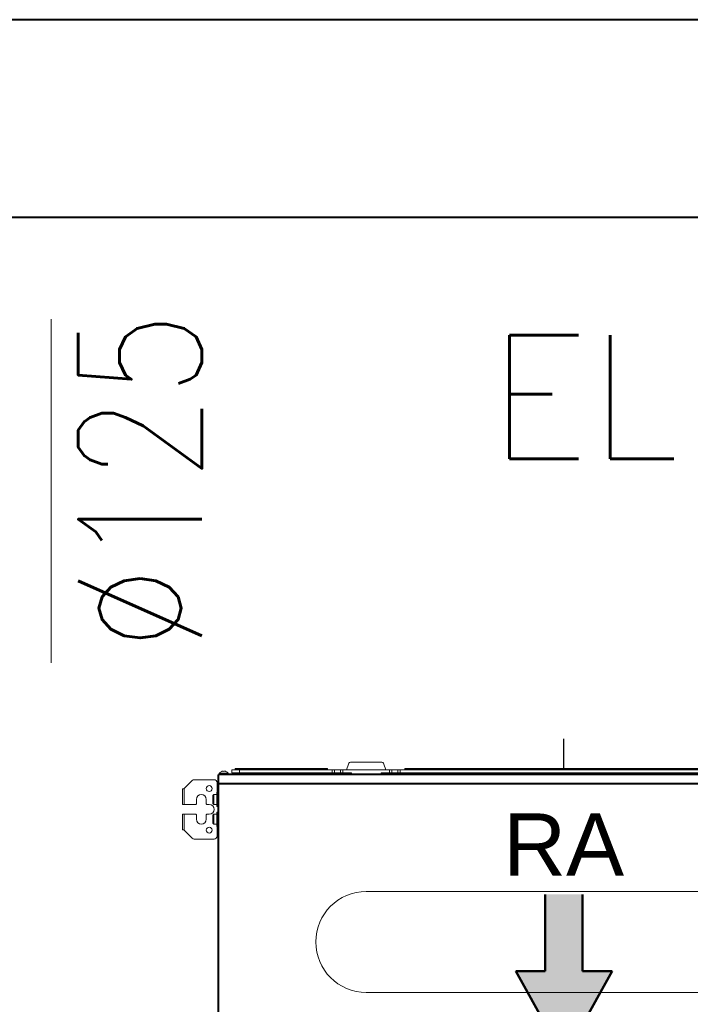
# Model space of a CAD drawing. Header units: millimetres. Extents: x -367720 to -162733, y 309172 to 337444.
# Tile 47 of 256: x -358496 to -357818, y 316132 to 317127. Entities that reach past the tile are written whole.
import ezdxf
from ezdxf.enums import TextEntityAlignment as Align

# ---------------------------------------------------------------- set-up
doc = ezdxf.new("R2010")
doc.units = ezdxf.units.MM
doc.header["$LTSCALE"] = 10
doc.header["$MEASUREMENT"] = 0
doc.layers.get('0').update_dxf_attribs({"color": 255, "lineweight": 13})
for name, color, linetype, lineweight in [('LATS_AIR_FLOW_TYPE', 5, 'Continuous', 50), ('LATS_EQ_IDU', 7, 'Continuous', 0), ('VZ1', 6, 'Continuous', 18), ('vzt-popis', 81, 'Continuous', 20), ('vzt-profese', 241, 'Continuous', 15), ('vzt-přívod', 2, 'Continuous', 40)]:
    doc.layers.add(name, color=color, linetype=linetype, lineweight=lineweight)
doc.layers.add('LATS_CONTROL_LINE', color=2, linetype='Continuous')
doc.styles.add('LG-TEXT', font='arial.ttf')
doc.styles.add('ROMANS', font='ROMANS.shx', dxfattribs={"height": 80})

# ---------------------------------------------------------------- blocks, each defined once
blk = doc.blocks.new('LATS_IDU_LOW_STATIC_L1')
at = {"layer": 'LATS_AIR_FLOW_TYPE', "ltscale": 0.5}
blk.add_hatch(color=1, dxfattribs=at).paths.add_polyline_path([(-18.91, 232.86), (18.91, 232.86), (18.91, 155.09), (48.74, 155.09), (0, 68.05), (-48.74, 155.09), (-18.91, 155.09)])
at = {"color": 0, "linetype": 'Continuous', "lineweight": -2}
for p, q in [((-336, 355.59), (-336, 358.59)), ((-336, 358.59), (-328, 358.59)), ((-332.5, 358.89), (-332.5, 359.79)), ((-327, 359.79), (-332.5, 359.79)), ((-332.5, 358.89), (-327, 358.89)), ((-332.2, 360.09), (-327, 360.09)), ((-328, 358.59), (-328, 355.59)), ((-234.24, 358.59), (-328, 358.59)), ((-327, 360.09), (-239.24, 360.09)), ((-327, 359.79), (-327, 360.09)), ((-239.24, 359.79), (-327, 359.79)), ((-327, 358.89), (-327, 359.79)), ((-327, 358.89), (-239.24, 358.89)), ((-327, 358.59), (-327, 358.89)), ((-239.24, 360.09), (-239.24, 359.79)), ((-239.24, 358.89), (-239.24, 359.79)), ((-234.24, 355.59), (-234.24, 358.59)), ((-234.24, 358.59), (-232.12, 358.59)), ((-232.12, 358.59), (-232.12, 355.59)), ((-232.12, 358.59), (-225.88, 358.59)), ((-225.88, 355.59), (-225.88, 358.59)), ((-225.88, 358.59), (-223.76, 358.59)), ((-223.76, 358.59), (-223.76, 355.59)), ((-176.24, 358.59), (-223.76, 358.59)), ((-217.81, 364.62), (-220, 358.59)), ((-214.99, 366.59), (-185.01, 366.59)), ((-180, 358.59), (-182.19, 364.62)), ((-176.24, 355.59), (-176.24, 358.59)), ((-176.24, 358.59), (-174.12, 358.59)), ((-174.12, 358.59), (-174.12, 355.59)), ((-174.12, 358.59), (-167.88, 358.59)), ((-167.88, 355.59), (-167.88, 358.59)), ((-167.88, 358.59), (-165.76, 358.59)), ((-165.76, 358.59), (-165.76, 355.59)), ((165.76, 358.59), (-165.76, 358.59)), ((-160.76, 360.09), (160.76, 360.09)), ((-160.76, 359.79), (-160.76, 360.09)), ((160.76, 359.79), (-160.76, 359.79)), ((-160.76, 358.89), (-160.76, 359.79)), ((-160.76, 358.89), (160.76, 358.89)), ((-373.76, 348.79), (-353.8, 348.79)), ((-350, 344.22), (-350, 353.79)), ((-350, 353.79), (-349.2, 353.79)), ((-349.2, 352.69), (-349.2, 353.79)), ((-349.2, 352.69), (-349.2, 345.36)), ((-349, 354.79), (349, 354.79)), ((-349, 353.79), (-349, 354.79)), ((349, 353.79), (-349, 353.79)), ((-349, 345.43), (-349, 353.79)), ((-339.55, 355.26), (-348.45, 355.26)), ((-339.8, 354.79), (-348.2, 354.79)), ((-328, 355.59), (-336, 355.59)), ((-234.24, 355.59), (-328, 355.59)), ((-232.12, 355.59), (-234.24, 355.59)), ((-225.88, 355.59), (-232.12, 355.59)), ((-223.76, 355.59), (-225.88, 355.59)), ((-223.76, 355.59), (-215, 355.59)), ((-215, 355.59), (-215, 354.79)), ((-185, 355.59), (-185, 354.79)), ((-185, 355.59), (-176.24, 355.59)), ((-174.12, 355.59), (-176.24, 355.59)), ((-167.88, 355.59), (-174.12, 355.59)), ((-165.76, 355.59), (-167.88, 355.59)), ((165.76, 355.59), (-165.76, 355.59)), ((-385.8, 323.79), (-385.8, 339.59)), ((-385.8, 339.59), (-384.2, 339.59)), ((-384.2, 339.59), (-383.9, 339.89)), ((-375.88, 347.91), (-383.9, 339.89)), ((-383.9, 339.89), (-383.9, 323.79)), ((-350.8, 345.79), (-350.8, 336.29)), ((-350, 344.23), (-350, -140.21)), ((-350, 344.23), (-349, 344.23)), ((-349.07, 344.23), (-349.07, 344.4)), ((-349, 345.43), (349, 345.43)), ((-349, 345.23), (-349, 345.43)), ((-349, 345.23), (349, 345.23)), ((-349, 344.23), (-349, 345.23)), ((349, 344.23), (-349, 344.23)), ((-349, -344.21), (-349, 344.23)), ((-371.7, 328.79), (-371.7, 324.29)), ((-361.7, 324.29), (-361.7, 328.79)), ((-354.2, 333.79), (-355.2, 332.79)), ((-355.2, 324.79), (-355.2, 332.79)), ((-351, 333.79), (-354.2, 333.79)), ((-354.2, 323.79), (-354.2, 333.79)), ((-350, 336.04), (-351, 336.04)), ((-351, 321.54), (-351, 336.04)), ((-383.9, 323.79), (-385.8, 323.79)), ((-372.2, 323.79), (-383.9, 323.79)), ((-358.7, 323.79), (-361.2, 323.79)), ((-355.2, 324.79), (-354.2, 323.79)), ((-354.2, 323.79), (-351, 323.79)), ((-351, 321.54), (-350, 321.54)), ((-385.8, 297.99), (-385.8, 313.79)), ((-385.8, 313.79), (-383.9, 313.79)), ((-383.9, 313.79), (-383.9, 297.69)), ((-383.9, 313.79), (-372.2, 313.79)), ((-371.7, 313.29), (-371.7, 308.79)), ((-361.7, 308.79), (-361.7, 313.29)), ((-361.2, 313.79), (-358.7, 313.79)), ((-354.2, 313.79), (-355.2, 312.79)), ((-355.2, 304.79), (-355.2, 312.79)), ((-351, 313.79), (-354.2, 313.79)), ((-354.2, 303.79), (-354.2, 313.79)), ((-350, 316.04), (-351, 316.04)), ((-351, 301.54), (-351, 316.04)), ((-355.2, 304.79), (-354.2, 303.79)), ((-354.2, 303.79), (-351, 303.79)), ((-351, 301.54), (-350, 301.54)), ((-350.8, 291.79), (-350.8, 301.29)), ((-384.2, 297.99), (-385.8, 297.99)), ((-383.9, 297.69), (-384.2, 297.99)), ((-383.9, 297.69), (-375.88, 289.67)), ((-353.8, 288.79), (-373.76, 288.79)), ((-200, 235.77), (200, 235.77)), ((200, 133.81), (-200, 133.81))]:
    blk.add_line(p, q, dxfattribs=at)
at = {"color": 0, "linetype": 'Continuous', "lineweight": -2, "extrusion": (0, 0, -1)}
for centre in [(358.7, 339.79), (358.7, 297.79)]:
    blk.add_circle(centre, 3, dxfattribs=at)
for centre, radius, start, end in [((332.8, 358.89), 0.3, 180, 270), ((332.2, 359.79), 0.3, 0, 90), ((348.2, 353.79), 1, 0, 36.87046), ((349, 344.23), 1, 0.00057, 70.52878), ((349.4, 345.36), 0.2, 180, 250.52878), ((349, 344.21), 0.2, 4.8402, 70.52878), ((349.4, 345.34), 1, 246.13559, 250.52878), ((366.7, 328.79), 5, 0, 180), ((350.3, 336.29), 0.5, 329.99901, 0), ((358.7, 318.79), 5, 90, 270), ((366.7, 308.79), 5, 180, 0), ((350.3, 301.29), 0.5, 0, 30.00099), ((199.99, 184.79), 50.98, 270.00567, 89.99433)]:
    blk.add_arc(centre, radius, start, end, dxfattribs=at)
at = {"color": 0, "linetype": 'Continuous', "lineweight": -2}
for centre, radius, start, end in [((-238.94, 358.89), 0.3, 180, 270), ((-214.99, 363.59), 3, 90, 160), ((-185.01, 363.59), 3, 20, 90), ((-161.06, 358.89), 0.3, 270, 0), ((-373.76, 345.79), 3, 90, 135), ((-353.8, 345.79), 3, 0, 90), ((-348.2, 352.69), 1, 143.1301, 180), ((-348.2, 355.09), 0.3, 145.39872, 270), ((-344, 352.2), 5.4, 111.7628, 145.39872), ((-344, 352.2), 5.4, 34.60128, 68.22084), ((-339.8, 355.09), 0.3, 270, 34.60128), ((-372.2, 324.29), 0.5, 270, 0), ((-361.2, 324.29), 0.5, 180, 270), ((-372.2, 313.29), 0.5, 0, 90), ((-361.2, 313.29), 0.5, 90, 180), ((-373.76, 291.79), 3, 225, 270), ((-353.8, 291.79), 3, 270, 0)]:
    blk.add_arc(centre, radius, start, end, dxfattribs=at)
blk.add_ellipse((-348.2, 353.79), major_axis=(1, 0), ratio=0.352941, start_param=2.498081, end_param=3.141593, dxfattribs=at)
for points, knots in [([(-344.7, 357.53), (-344.92, 357.51), (-345.14, 357.46), (-345.58, 357.35), (-345.79, 357.28), (-346, 357.2)], [0, 0, 0, 0, 0.5, 0.5, 1, 1, 1, 1]), ([(-344.4, 357.53), (-344.4, 357.54), (-344.41, 357.54), (-344.43, 357.55), (-344.44, 357.55), (-344.49, 357.55), (-344.51, 357.55), (-344.57, 357.55), (-344.6, 357.55), (-344.65, 357.54), (-344.68, 357.54), (-344.7, 357.53)], [0, 0, 0, 0, 0.213527, 0.213527, 0.427199, 0.427199, 0.638875, 0.638875, 0.849643, 0.849643, 1, 1, 1, 1]), ([(-344.4, 357.22), (-344.4, 357.3), (-344.4, 357.36), (-344.4, 357.47), (-344.4, 357.51), (-344.4, 357.53)], [0, 0, 0, 0, 0.5, 0.5, 1, 1, 1, 1]), ([(-343.3, 357.53), (-343.33, 357.54), (-343.37, 357.54), (-343.43, 357.55), (-343.46, 357.55), (-343.51, 357.55), (-343.54, 357.55), (-343.57, 357.55), (-343.58, 357.55), (-343.6, 357.54), (-343.6, 357.54), (-343.6, 357.53)], [0, 0, 0, 0, 0.213527, 0.213527, 0.427199, 0.427199, 0.638875, 0.638875, 0.849643, 0.849643, 1, 1, 1, 1]), ([(-343.6, 357.53), (-343.6, 357.51), (-343.6, 357.46), (-343.6, 357.35), (-343.6, 357.28), (-343.6, 357.2)], [0, 0, 0, 0, 0.5, 0.5, 1, 1, 1, 1]), ([(-342, 357.2), (-342.21, 357.28), (-342.42, 357.35), (-342.85, 357.46), (-343.08, 357.51), (-343.3, 357.53)], [0, 0, 0, 0, 0.5, 0.5, 1, 1, 1, 1])]:
    blk.add_open_spline(points, degree=3, knots=knots, dxfattribs=at)
for points in [[(-346, 357.2), (-346, 357.21), (-346, 357.21), (-346, 357.21)], [(-343.6, 357.2), (-343.87, 357.23), (-344.13, 357.23), (-344.4, 357.22)], [(-342, 357.21), (-342, 357.21), (-342, 357.21), (-342, 357.2)]]:
    blk.add_open_spline(points, degree=3, dxfattribs=at)
at = {"layer": 'LATS_AIR_FLOW_TYPE', "color": 1, "ltscale": 0.5}
for p, q in [((-18.91, 155.09), (-18.91, 232.86)), ((-18.91, 155.09), (-18.91, 232.86)), ((18.91, 155.09), (18.91, 232.86)), ((18.91, 155.09), (18.91, 232.86)), ((-48.74, 155.09), (0, 68.05)), ((-48.74, 155.09), (0, 68.05)), ((-18.91, 155.09), (-48.74, 155.09)), ((-18.91, 155.09), (-48.74, 155.09)), ((48.74, 155.09), (0, 68.05)), ((48.74, 155.09), (0, 68.05)), ((18.91, 155.09), (48.74, 155.09)), ((18.91, 155.09), (48.74, 155.09))]:
    blk.add_line(p, q, dxfattribs=at)
at = {"layer": 'LATS_CONTROL_LINE', "color": 2}
blk.add_line((0, 360.09), (0, 390.09), dxfattribs=at)
at = {"layer": 'LATS_AIR_FLOW_TYPE', "color": 2, "style": 'LG-TEXT'}
blk.add_text('RA', height=63, dxfattribs=at).set_placement((-0.29, 251.66), align=Align.CENTER)
blk = doc.blocks.new('A$C44164CF6')
at = {"layer": 'LATS_EQ_IDU', "color": 1, "ltscale": 5}
blk.add_blockref('LATS_IDU_LOW_STATIC_L1', (-3162.5, -2909.59), dxfattribs=at)
at = {"layer": 'VZ1', "extrusion": (0, -1, -1.22461e-16), "style": 'ROMANS', "width": 0.8, "flags": 1}
for tag, p in [('MATERIAL', (-2269.09, 3112.52, -14812.16)), ('PRIRUBA', (-2269.09, 3112.52, -14812.16)), ('PRUTOK', (-2269.09, 3112.52, -14812.16)), ('PLOCHA', (-2269.09, 3112.52, -14812.16)), ('OBVOD', (-2269.09, 3112.52, -14812.16)), ('NAZEV', (-2269.09, 3112.52, -14812.16)), ('KOTA', (-2269.09, 3112.52, -14812.16)), ('USEK', (-2269.09, 3112.52, -14812.16)), ('TVAR', (-2269.09, 3112.52, -14812.16)), ('POS', (-2269.09, 3112.52, -14812.16)), ('NB2', (-2269.09, 3112.52, -14812.16)), ('NB1', (-2269.09, 3112.52, -14812.16)), ('DB', (-2269.09, 3112.52, -14812.16)), ('DA', (-2269.09, 3112.52, -14812.16)), ('B2', (-2269.09, 3112.52, -14812.16)), ('B1', (-2269.09, 3112.52, -14812.16)), ('A2', (-2269.09, 3112.52, -14812.16)), ('A1', (-2269.09, 3112.52, -14812.16)), ('LT', (-2269.09, 3112.52, -14812.16)), ('MATERIAL', (99885.33, 3112.52, -14812.16)), ('PRIRUBA', (99885.33, 3112.52, -14812.16)), ('PRUTOK', (99885.33, 3112.52, -14812.16)), ('PLOCHA', (99885.33, 3112.52, -14812.16)), ('OBVOD', (99885.33, 3112.52, -14812.16)), ('NAZEV', (99885.33, 3112.52, -14812.16)), ('KOTA', (99885.33, 3112.52, -14812.16)), ('USEK', (99885.33, 3112.52, -14812.16)), ('TVAR', (99885.33, 3112.52, -14812.16)), ('POS', (99885.33, 3112.52, -14812.16)), ('NB2', (99885.33, 3112.52, -14812.16)), ('NB1', (99885.33, 3112.52, -14812.16)), ('DB', (99885.33, 3112.52, -14812.16)), ('DA', (99885.33, 3112.52, -14812.16)), ('B2', (99885.33, 3112.52, -14812.16)), ('B1', (99885.33, 3112.52, -14812.16)), ('A2', (99885.33, 3112.52, -14812.16)), ('A1', (99885.33, 3112.52, -14812.16)), ('LT', (99885.33, 3112.52, -14812.16))]:
    blk.add_attdef(tag, p, '', height=1, rotation=180, dxfattribs=at)
at = {"layer": 'VZ1', "extrusion": (1.22461e-16, 1, 4.44089e-16), "style": 'ROMANS', "width": 0.8, "flags": 1}
for tag, p in [('MATERIAL', (2269.09, 2852.52, 14812.16)), ('PRIRUBA', (2269.09, 2852.52, 14812.16)), ('IZOLACE', (2269.09, 2852.52, 14812.16)), ('PRUTOK', (2269.09, 2852.52, 14812.16)), ('PLOCHA', (2269.09, 2852.52, 14812.16)), ('NASTCE', (2269.09, 2852.52, 14812.16)), ('OBVOD', (2269.09, 2852.52, 14812.16)), ('NAZEV', (2269.09, 2852.52, 14812.16)), ('KOTA', (2269.09, 2852.52, 14812.16)), ('USEK', (2269.09, 2852.52, 14812.16)), ('TVAR', (2269.09, 2852.52, 14812.16)), ('POS', (2269.09, 2852.52, 14812.16)), ('NB2', (2269.09, 2852.52, 14812.16)), ('NB1', (2269.09, 2852.52, 14812.16)), ('B1', (2269.09, 2852.52, 14812.16)), ('VS', (2269.09, 2852.52, 14812.16)), ('A1', (2269.09, 2852.52, 14812.16)), ('LT', (2269.09, 2852.52, 14812.16)), ('MATERIAL', (-99885.33, 2852.52, 14812.16)), ('PRIRUBA', (-99885.33, 2852.52, 14812.16)), ('IZOLACE', (-99885.33, 2852.52, 14812.16)), ('PRUTOK', (-99885.33, 2852.52, 14812.16)), ('PLOCHA', (-99885.33, 2852.52, 14812.16)), ('NASTCE', (-99885.33, 2852.52, 14812.16)), ('OBVOD', (-99885.33, 2852.52, 14812.16)), ('NAZEV', (-99885.33, 2852.52, 14812.16)), ('KOTA', (-99885.33, 2852.52, 14812.16)), ('USEK', (-99885.33, 2852.52, 14812.16)), ('TVAR', (-99885.33, 2852.52, 14812.16)), ('POS', (-99885.33, 2852.52, 14812.16)), ('NB2', (-99885.33, 2852.52, 14812.16)), ('NB1', (-99885.33, 2852.52, 14812.16)), ('B1', (-99885.33, 2852.52, 14812.16)), ('VS', (-99885.33, 2852.52, 14812.16)), ('A1', (-99885.33, 2852.52, 14812.16)), ('LT', (-99885.33, 2852.52, 14812.16))]:
    blk.add_attdef(tag, p, '', height=1, dxfattribs=at)
at = {"layer": 'vzt-profese', "style": 'ROMANS'}
blk.add_text('EL+ZTI', height=125, rotation=0.00003, dxfattribs=at).set_placement((-3238.84, -2236.51))
blk = doc.blocks.new('A$C44067DDB')
at = {"layer": 'vzt-popis'}
blk.add_line((6818.8811, 4204.7958), (6818.8811, 3857.1768), dxfattribs=at)
at = {"layer": 'vzt-přívod'}
for p, q in [((12770.5502, 4507.3146), (6099.3549, 4507.3146)), ((12770.5502, 4507.3146), (6099.3549, 4507.3146)), ((11432.0165, 4307.3146), (6099.3549, 4307.3146))]:
    blk.add_line(p, q, dxfattribs=at)
at = {"layer": 'VZ1', "extrusion": (1.04009e-13, 1, -4.87544e-15), "style": 'ROMANS', "width": 0.8, "flags": 1}
for tag in ['KOTA', 'USEK', 'TVAR', 'POS', 'NB2', 'NB1', 'VS', 'LT', 'D']:
    blk.add_attdef(tag, (-111318.983, 5039.0799, 11669.1415), '', height=1, dxfattribs=at)
at = {"layer": 'VZ1', "extrusion": (1, -3.06152e-16, 0), "style": 'ROMANS', "width": 0.8, "flags": 1}
for tag in ['NB2', 'NB1', 'PRUTOK', 'USEK', 'KOTA', 'NAZEV', 'PRIRUBA2', 'POS', 'MATERIAL', 'PRUMER', 'PLOCHA', 'LT', 'UHEL', 'R', 'D', 'TVAR']:
    blk.add_attdef(tag, (11669.1415, 5039.0799, 111318.983), '', height=1, rotation=90, dxfattribs=at)
at = {"layer": 'VZ1', "extrusion": (-2.71917e-32, 1, -4.44089e-16), "style": 'ROMANS', "width": 0.8, "flags": 1}
for tag, p in [('MATERIAL', (-177204.9859, 2943.2966, 11491.6104)), ('PRIRUBA', (-177204.9859, 2943.2966, 11491.6104)), ('PRUTOK', (-177204.9859, 2943.2966, 11491.6104)), ('PLOCHA', (-177204.9859, 2943.2966, 11491.6104)), ('OBVOD', (-177204.9859, 2943.2966, 11491.6104)), ('NAZEV', (-177204.9859, 2943.2966, 11491.6104)), ('KOTA', (-177204.9859, 2943.2966, 11491.6104)), ('USEK', (-177204.9859, 2943.2966, 11491.6104)), ('TVAR', (-177204.9859, 2943.2966, 11491.6104)), ('NBN', (-177204.9859, 2943.2966, 11491.6104)), ('POS', (-177204.9859, 2943.2966, 11491.6104)), ('NB3', (-177204.9859, 2943.2966, 11491.6104)), ('VS', (-177204.9859, 2943.2966, 11491.6104)), ('LT', (-177204.9859, 2943.2966, 11491.6104)), ('B', (-177204.9859, 2943.2966, 11491.6104)), ('R', (-177204.9859, 2943.2966, 11491.6104)), ('A', (-177204.9859, 2943.2966, 11491.6104)), ('MATERIAL', (-11332.888, 6131.7212, 9501.275)), ('MATERIAL', (-11332.9671, 2943.2966, 9501.275)), ('PRIRUBA', (-11332.888, 6131.7212, 9501.275)), ('PRIRUBA', (-11332.9671, 2943.2966, 9501.275)), ('PRUTOK', (-11332.888, 6131.7212, 9501.275)), ('PRUTOK', (-11332.9671, 2943.2966, 9501.275)), ('PLOCHA', (-11332.888, 6131.7212, 9501.275)), ('PLOCHA', (-11332.9671, 2943.2966, 9501.275)), ('OBVOD', (-11332.888, 6131.7212, 9501.275)), ('OBVOD', (-11332.9671, 2943.2966, 9501.275)), ('NAZEV', (-11332.888, 6131.7212, 9501.275)), ('NAZEV', (-11332.9671, 2943.2966, 9501.275)), ('KOTA', (-11332.888, 6131.7212, 9501.275)), ('USEK', (-11332.888, 6131.7212, 9501.275)), ('KOTA', (-11332.9671, 2943.2966, 9501.275)), ('USEK', (-11332.9671, 2943.2966, 9501.275)), ('TVAR', (-11332.888, 6131.7212, 9501.275)), ('TVAR', (-11332.9671, 2943.2966, 9501.275)), ('NBN', (-11332.888, 6131.7212, 9501.275)), ('NBN', (-11332.9671, 2943.2966, 9501.275)), ('POS', (-11332.888, 6131.7212, 9501.275)), ('NB3', (-11332.888, 6131.7212, 9501.275)), ('POS', (-11332.9671, 2943.2966, 9501.275)), ('NB3', (-11332.9671, 2943.2966, 9501.275)), ('VS', (-11332.888, 6131.7212, 9501.275)), ('LT', (-11332.888, 6131.7212, 9501.275)), ('VS', (-11332.9671, 2943.2966, 9501.275)), ('LT', (-11332.9671, 2943.2966, 9501.275)), ('B', (-11332.888, 6131.7212, 9501.275)), ('R', (-11332.888, 6131.7212, 9501.275)), ('A', (-11332.888, 6131.7212, 9501.275)), ('B', (-11332.9671, 2943.2966, 9501.275)), ('R', (-11332.9671, 2943.2966, 9501.275)), ('A', (-11332.9671, 2943.2966, 9501.275)), ('MATERIAL', (-109446.9123, 2943.2966, 9501.275)), ('PRIRUBA', (-109446.9123, 2943.2966, 9501.275)), ('PRUTOK', (-109446.9123, 2943.2966, 9501.275)), ('PLOCHA', (-109446.9123, 2943.2966, 9501.275)), ('OBVOD', (-109446.9123, 2943.2966, 9501.275)), ('NAZEV', (-109446.9123, 2943.2966, 9501.275)), ('KOTA', (-109446.9123, 2943.2966, 9501.275)), ('USEK', (-109446.9123, 2943.2966, 9501.275)), ('TVAR', (-109446.9123, 2943.2966, 9501.275)), ('NBN', (-109446.9123, 2943.2966, 9501.275)), ('POS', (-109446.9123, 2943.2966, 9501.275)), ('NB3', (-109446.9123, 2943.2966, 9501.275)), ('VS', (-109446.9123, 2943.2966, 9501.275)), ('LT', (-109446.9123, 2943.2966, 9501.275)), ('B', (-109446.9123, 2943.2966, 9501.275)), ('R', (-109446.9123, 2943.2966, 9501.275)), ('A', (-109446.9123, 2943.2966, 9501.275))]:
    blk.add_attdef(tag, p, '', height=1, dxfattribs=at)
at = {"layer": 'VZ1', "extrusion": (-1, 0, 0), "style": 'ROMANS', "width": 0.8, "flags": 1}
for tag, p in [('NB3', (-11312.8354, 2943.2966, -178642.0188)), ('PRUTOK', (-11312.8354, 2943.2966, -178642.0188)), ('USEK', (-11312.8354, 2943.2966, -178642.0188)), ('VS', (-11312.8354, 2943.2966, -178642.0188)), ('NAZEV', (-11312.8354, 2943.2966, -178642.0188)), ('KOTA', (-11312.8354, 2943.2966, -178642.0188)), ('POS', (-11312.8354, 2943.2966, -178642.0188)), ('MATERIAL', (-11312.8354, 2943.2966, -178642.0188)), ('PRIRUBA', (-11312.8354, 2943.2966, -178642.0188)), ('PLOCHA', (-11312.8354, 2943.2966, -178642.0188)), ('OBVOD', (-11312.8354, 2943.2966, -178642.0188)), ('R', (-11312.8354, 2943.2966, -178642.0188)), ('LT', (-11312.8354, 2943.2966, -178642.0188)), ('B', (-11312.8354, 2943.2966, -178642.0188)), ('A', (-11312.8354, 2943.2966, -178642.0188)), ('TVAR', (-11312.8354, 2943.2966, -178642.0188)), ('NB3', (-9322.5, 6131.7212, -12769.9209)), ('PRUTOK', (-9322.5, 6131.7212, -12769.9209)), ('USEK', (-9322.5, 6131.7212, -12769.9209)), ('VS', (-9322.5, 6131.7212, -12769.9209)), ('NAZEV', (-9322.5, 6131.7212, -12769.9209)), ('KOTA', (-9322.5, 6131.7212, -12769.9209)), ('POS', (-9322.5, 6131.7212, -12769.9209)), ('MATERIAL', (-9322.5, 6131.7212, -12769.9209)), ('PRIRUBA', (-9322.5, 6131.7212, -12769.9209)), ('PLOCHA', (-9322.5, 6131.7212, -12769.9209)), ('OBVOD', (-9322.5, 6131.7212, -12769.9209)), ('R', (-9322.5, 6131.7212, -12769.9209)), ('LT', (-9322.5, 6131.7212, -12769.9209)), ('B', (-9322.5, 6131.7212, -12769.9209)), ('A', (-9322.5, 6131.7212, -12769.9209)), ('TVAR', (-9322.5, 6131.7212, -12769.9209)), ('NB3', (-9322.5, 2943.2966, -12770)), ('PRUTOK', (-9322.5, 2943.2966, -12770)), ('USEK', (-9322.5, 2943.2966, -12770)), ('VS', (-9322.5, 2943.2966, -12770)), ('NAZEV', (-9322.5, 2943.2966, -12770)), ('KOTA', (-9322.5, 2943.2966, -12770)), ('POS', (-9322.5, 2943.2966, -12770)), ('MATERIAL', (-9322.5, 2943.2966, -12770)), ('PRIRUBA', (-9322.5, 2943.2966, -12770)), ('PLOCHA', (-9322.5, 2943.2966, -12770)), ('OBVOD', (-9322.5, 2943.2966, -12770)), ('R', (-9322.5, 2943.2966, -12770)), ('LT', (-9322.5, 2943.2966, -12770)), ('B', (-9322.5, 2943.2966, -12770)), ('A', (-9322.5, 2943.2966, -12770)), ('TVAR', (-9322.5, 2943.2966, -12770)), ('NB3', (-9322.5, 2943.2966, -110883.9452)), ('PRUTOK', (-9322.5, 2943.2966, -110883.9452)), ('USEK', (-9322.5, 2943.2966, -110883.9452)), ('VS', (-9322.5, 2943.2966, -110883.9452)), ('NAZEV', (-9322.5, 2943.2966, -110883.9452)), ('KOTA', (-9322.5, 2943.2966, -110883.9452)), ('POS', (-9322.5, 2943.2966, -110883.9452)), ('MATERIAL', (-9322.5, 2943.2966, -110883.9452)), ('PRIRUBA', (-9322.5, 2943.2966, -110883.9452)), ('PLOCHA', (-9322.5, 2943.2966, -110883.9452)), ('OBVOD', (-9322.5, 2943.2966, -110883.9452)), ('R', (-9322.5, 2943.2966, -110883.9452)), ('LT', (-9322.5, 2943.2966, -110883.9452)), ('B', (-9322.5, 2943.2966, -110883.9452)), ('A', (-9322.5, 2943.2966, -110883.9452)), ('TVAR', (-9322.5, 2943.2966, -110883.9452))]:
    blk.add_attdef(tag, p, '', height=1, rotation=270, dxfattribs=at)
at = {"layer": 'VZ1', "extrusion": (1, -2.32324e-14, 0), "style": 'ROMANS', "width": 0.8, "flags": 1}
for tag in ['NB2', 'NB1', 'PRUTOK', 'USEK', 'KOTA', 'NAZEV', 'PRIRUBA2', 'POS', 'MATERIAL', 'PRUMER', 'PLOCHA', 'LT', 'UHEL', 'R', 'D', 'TVAR']:
    blk.add_attdef(tag, (11224.1742, 2147.9426, 13745.0379), '', height=1, rotation=270, dxfattribs=at)
at = {"layer": 'VZ1', "extrusion": (-1.83691e-16, -1, 0), "style": 'ROMANS', "width": 0.8, "flags": 1}
for tag in ['POZNAMKA', 'NB2', 'NB1', 'DATA-HODNOTA', 'DATA-KLIC', 'PRUTOK', 'USEK', 'DRUHTLUM', 'ZETA', 'PR', 'TYP', 'NAZEV', 'POS', 'VETA']:
    blk.add_attdef(tag, (111863.9472, 3000, -10940.785), '', height=1, dxfattribs=at)
at = {"layer": 'VZ1', "extrusion": (0, 1, -1.26974e-15), "style": 'ROMANS', "width": 0.8, "flags": 1}
for tag in ['PRIRUBA2', 'MATERIAL', 'PRUMER', 'IZOLACE', 'PRUTOK', 'PLOCHA', 'NASTCE', 'NAZEV', 'KOTA', 'USEK', 'TVAR', 'POS', 'NB2', 'NB1', 'VS', 'LT', 'D']:
    blk.add_attdef(tag, (-111858.983, 2389.3275, 10075), '', height=1, dxfattribs=at)
at = {"layer": 'VZ1', "style": 'ROMANS', "width": 0.8, "flags": 1}
for tag in ['VS', 'OBVOD', 'USEK', 'IZOLACE', 'NASTCE', 'PRUTOK', 'KOTA', 'POS', 'PRIRUBA', 'PLOCHA', 'A1', 'TVAR', 'NB2', 'NB1', 'NAZEV', 'MATERIAL', 'LT', 'B1']:
    blk.add_attdef(tag, (12740, 9530), '', height=1, rotation=270, dxfattribs=at)
at = {"layer": 'VZ1', "extrusion": (0, -1, 0), "style": 'ROMANS', "width": 0.8, "flags": 1}
for tag, p in [('NBN', (179201.405, 2639.0523, -9490.3354)), ('NB3', (179201.405, 2639.0523, -9490.3354)), ('PRUTOK', (179201.405, 2639.0523, -9490.3354)), ('USEK', (179201.405, 2639.0523, -9490.3354)), ('VS', (179201.405, 2639.0523, -9490.3354)), ('NAZEV', (179201.405, 2639.0523, -9490.3354)), ('KOTA', (179201.405, 2639.0523, -9490.3354)), ('POS', (179201.405, 2639.0523, -9490.3354)), ('MATERIAL', (179201.405, 2639.0523, -9490.3354)), ('PRIRUBA', (179201.405, 2639.0523, -9490.3354)), ('PLOCHA', (179201.405, 2639.0523, -9490.3354)), ('OBVOD', (179201.405, 2639.0523, -9490.3354)), ('R', (179201.405, 2639.0523, -9490.3354)), ('LT', (179201.405, 2639.0523, -9490.3354)), ('B', (179201.405, 2639.0523, -9490.3354)), ('A', (179201.405, 2639.0523, -9490.3354)), ('TVAR', (179201.405, 2639.0523, -9490.3354)), ('NBN', (13329.3863, 2639.0523, -7500)), ('NB3', (13329.3863, 2639.0523, -7500)), ('PRUTOK', (13329.3863, 2639.0523, -7500)), ('USEK', (13329.3863, 2639.0523, -7500)), ('VS', (13329.3863, 2639.0523, -7500)), ('NAZEV', (13329.3863, 2639.0523, -7500)), ('KOTA', (13329.3863, 2639.0523, -7500)), ('POS', (13329.3863, 2639.0523, -7500)), ('MATERIAL', (13329.3863, 2639.0523, -7500)), ('PRIRUBA', (13329.3863, 2639.0523, -7500)), ('PLOCHA', (13329.3863, 2639.0523, -7500)), ('OBVOD', (13329.3863, 2639.0523, -7500)), ('R', (13329.3863, 2639.0523, -7500)), ('LT', (13329.3863, 2639.0523, -7500)), ('B', (13329.3863, 2639.0523, -7500)), ('A', (13329.3863, 2639.0523, -7500)), ('TVAR', (13329.3863, 2639.0523, -7500)), ('TVAR', (111443.3315, 2639.0523, -7500)), ('A', (111443.3315, 2639.0523, -7500)), ('B', (111443.3315, 2639.0523, -7500)), ('LT', (111443.3315, 2639.0523, -7500)), ('R', (111443.3315, 2639.0523, -7500)), ('OBVOD', (111443.3315, 2639.0523, -7500)), ('PLOCHA', (111443.3315, 2639.0523, -7500)), ('PRIRUBA', (111443.3315, 2639.0523, -7500)), ('MATERIAL', (111443.3315, 2639.0523, -7500)), ('POS', (111443.3315, 2639.0523, -7500)), ('KOTA', (111443.3315, 2639.0523, -7500)), ('NAZEV', (111443.3315, 2639.0523, -7500)), ('VS', (111443.3315, 2639.0523, -7500)), ('USEK', (111443.3315, 2639.0523, -7500)), ('PRUTOK', (111443.3315, 2639.0523, -7500)), ('NB3', (111443.3315, 2639.0523, -7500)), ('NBN', (111443.3315, 2639.0523, -7500)), ('NBN', (111443.3315, 2639.0523, -7500)), ('NB3', (111443.3315, 2639.0523, -7500)), ('PRUTOK', (111443.3315, 2639.0523, -7500)), ('USEK', (111443.3315, 2639.0523, -7500)), ('VS', (111443.3315, 2639.0523, -7500)), ('NAZEV', (111443.3315, 2639.0523, -7500)), ('KOTA', (111443.3315, 2639.0523, -7500)), ('POS', (111443.3315, 2639.0523, -7500)), ('MATERIAL', (111443.3315, 2639.0523, -7500)), ('PRIRUBA', (111443.3315, 2639.0523, -7500)), ('PLOCHA', (111443.3315, 2639.0523, -7500)), ('OBVOD', (111443.3315, 2639.0523, -7500)), ('R', (111443.3315, 2639.0523, -7500)), ('LT', (111443.3315, 2639.0523, -7500)), ('B', (111443.3315, 2639.0523, -7500)), ('A', (111443.3315, 2639.0523, -7500)), ('TVAR', (111443.3315, 2639.0523, -7500))]:
    blk.add_attdef(tag, p, '', height=1, rotation=90, dxfattribs=at)
at = {"layer": 'VZ1', "extrusion": (2.83287e-14, -1, 0), "style": 'ROMANS', "width": 0.8, "flags": 1}
for tag, p in [('IZOLACE', (4619.6938, 3000, -5099.5832)), ('NASTCE', (4619.6938, 3000, -5099.5832)), ('NB2', (4619.6938, 3000, -5099.5832)), ('NB1', (4619.6938, 3000, -5099.5832)), ('VS', (4619.6938, 3000, -5099.5832)), ('PRUTOK', (4619.6938, 3000, -5099.5832)), ('USEK', (4619.6938, 3000, -5099.5832)), ('KOTA', (4619.6938, 3000, -5099.5832)), ('NAZEV', (4619.6938, 3000, -5099.5832)), ('PRIRUBA2', (4619.6938, 3000, -5099.5832)), ('POS', (4619.6938, 3000, -5099.5832)), ('MATERIAL', (4619.6938, 3000, -5099.5832)), ('PRUMER', (4619.6938, 3000, -5099.5832)), ('PLOCHA', (4619.6938, 3000, -5099.5832)), ('LT', (4619.6938, 3000, -5099.5832)), ('D', (4619.6938, 3000, -5099.5832)), ('TVAR', (4619.6938, 3000, -5099.5832)), ('IZOLACE', (102733.639, 3000, -4512.6709)), ('NASTCE', (102733.639, 3000, -4512.6709)), ('NB2', (102733.639, 3000, -4512.6709)), ('NB1', (102733.639, 3000, -4512.6709)), ('VS', (102733.639, 3000, -4512.6709)), ('PRUTOK', (102733.639, 3000, -4512.6709)), ('USEK', (102733.639, 3000, -4512.6709)), ('KOTA', (102733.639, 3000, -4512.6709)), ('NAZEV', (102733.639, 3000, -4512.6709)), ('PRIRUBA2', (102733.639, 3000, -4512.6709)), ('POS', (102733.639, 3000, -4512.6709)), ('MATERIAL', (102733.639, 3000, -4512.6709)), ('PRUMER', (102733.639, 3000, -4512.6709)), ('PLOCHA', (102733.639, 3000, -4512.6709)), ('LT', (102733.639, 3000, -4512.6709)), ('D', (102733.639, 3000, -4512.6709)), ('TVAR', (102733.639, 3000, -4512.6709))]:
    blk.add_attdef(tag, p, '', height=1, dxfattribs=at)
at = {"layer": 'vzt-popis', "style": 'ROMANS', "width": 0.8}
blk.add_text('%%C125', height=125, rotation=90, dxfattribs=at).set_placement((6908.8811, 4040.9863), align=Align.MIDDLE_CENTER)
at = {"layer": 'vzt-přívod', "lineweight": 30, "extrusion": (-1, 0, 0), "style": 'ROMANS', "width": 0.8, "flags": 1}
for p in [(-11312.8354, 2943.2966, -178642.0188), (-9322.5, 6131.7212, -12769.9209), (-9322.5, 2943.2966, -12770), (-9322.5, 2943.2966, -110883.9452)]:
    blk.add_attdef('NBN', p, '', height=1, rotation=270, dxfattribs=at)
at = {"layer": 'vzt-přívod', "lineweight": 30, "extrusion": (0.707107, 0.707107, 0), "style": 'ROMANS', "width": 0.8, "flags": 1}
for tag, p in [('PRIRUBA2', (-1079.1254, 2936.5022, 15975.6328)), ('MATERIAL', (-1079.1254, 2936.5022, 15975.6328)), ('PRUMER', (-1079.1254, 2936.5022, 15975.6328)), ('IZOLACE', (-1079.1254, 2936.5022, 15975.6328)), ('PRUTOK', (-1079.1254, 2936.5022, 15975.6328)), ('PLOCHA', (-1079.1254, 2936.5022, 15975.6328)), ('NASTCE', (-1079.1254, 2936.5022, 15975.6328)), ('NAZEV', (-1079.1254, 2936.5022, 15975.6328)), ('KOTA', (-1079.1254, 2936.5022, 15975.6328)), ('USEK', (-1079.1254, 2936.5022, 15975.6328)), ('TVAR', (-1079.1254, 2936.5022, 15975.6328)), ('POS', (-1079.1254, 2936.5022, 15975.6328)), ('NB2', (-1079.1254, 2936.5022, 15975.6328)), ('NB1', (-1079.1254, 2936.5022, 15975.6328)), ('VS', (-1079.1254, 2936.5022, 15975.6328)), ('LT', (-1079.1254, 2936.5022, 15975.6328)), ('D', (-1079.1254, 2936.5022, 15975.6328)), ('PRIRUBA2', (-70456.1614, 2936.5022, 85352.6688)), ('MATERIAL', (-70456.1614, 2936.5022, 85352.6688)), ('PRUMER', (-70456.1614, 2936.5022, 85352.6688)), ('IZOLACE', (-70456.1614, 2936.5022, 85352.6688)), ('PRUTOK', (-70456.1614, 2936.5022, 85352.6688)), ('PLOCHA', (-70456.1614, 2936.5022, 85352.6688)), ('NASTCE', (-70456.1614, 2936.5022, 85352.6688)), ('NAZEV', (-70456.1614, 2936.5022, 85352.6688)), ('KOTA', (-70456.1614, 2936.5022, 85352.6688)), ('USEK', (-70456.1614, 2936.5022, 85352.6688)), ('TVAR', (-70456.1614, 2936.5022, 85352.6688)), ('POS', (-70456.1614, 2936.5022, 85352.6688)), ('NB2', (-70456.1614, 2936.5022, 85352.6688)), ('NB1', (-70456.1614, 2936.5022, 85352.6688)), ('VS', (-70456.1614, 2936.5022, 85352.6688)), ('LT', (-70456.1614, 2936.5022, 85352.6688)), ('D', (-70456.1614, 2936.5022, 85352.6688))]:
    blk.add_attdef(tag, p, '', height=1, dxfattribs=at)
at = {"layer": 'vzt-přívod', "lineweight": 30, "style": 'ROMANS', "width": 0.8, "flags": 1}
for tag, p in [('USEK', (11882.7585, 10460.1981, 2936.5022)), ('UHEL', (11882.7585, 10460.1981, 2936.5022)), ('PRUTOK', (11882.7585, 10460.1981, 2936.5022)), ('KOTA', (11882.7585, 10460.1981, 2936.5022)), ('PRIRUBA2', (11882.7585, 10460.1981, 2936.5022)), ('POS', (11882.7585, 10460.1981, 2936.5022)), ('PRUMER', (11882.7585, 10460.1981, 2936.5022)), ('PLOCHA', (11882.7585, 10460.1981, 2936.5022)), ('TVAR', (11882.7585, 10460.1981, 2936.5022)), ('NB2', (11882.7585, 10460.1981, 2936.5022)), ('NB1', (11882.7585, 10460.1981, 2936.5022)), ('NAZEV', (11882.7585, 10460.1981, 2936.5022)), ('MATERIAL', (11882.7585, 10460.1981, 2936.5022)), ('LT', (11882.7585, 10460.1981, 2936.5022)), ('R', (11882.7585, 10460.1981, 2936.5022)), ('D', (11882.7585, 10460.1981, 2936.5022)), ('USEK', (109996.7036, 10460.1981, 2936.5022)), ('UHEL', (109996.7036, 10460.1981, 2936.5022)), ('PRUTOK', (109996.7036, 10460.1981, 2936.5022)), ('KOTA', (109996.7036, 10460.1981, 2936.5022)), ('PRIRUBA2', (109996.7036, 10460.1981, 2936.5022)), ('POS', (109996.7036, 10460.1981, 2936.5022)), ('PRUMER', (109996.7036, 10460.1981, 2936.5022)), ('PLOCHA', (109996.7036, 10460.1981, 2936.5022)), ('TVAR', (109996.7036, 10460.1981, 2936.5022)), ('NB2', (109996.7036, 10460.1981, 2936.5022)), ('NB1', (109996.7036, 10460.1981, 2936.5022)), ('NAZEV', (109996.7036, 10460.1981, 2936.5022)), ('MATERIAL', (109996.7036, 10460.1981, 2936.5022)), ('LT', (109996.7036, 10460.1981, 2936.5022)), ('R', (109996.7036, 10460.1981, 2936.5022)), ('D', (109996.7036, 10460.1981, 2936.5022))]:
    blk.add_attdef(tag, p, '', height=1, rotation=270, dxfattribs=at)
at = {"layer": 'vzt-přívod', "lineweight": 30, "extrusion": (-1, 0, 1.77636e-15), "style": 'ROMANS', "width": 0.8, "flags": 1}
for tag in ['IZOLACE', 'NASTCE', 'NB2', 'NB1', 'VS', 'PRUTOK', 'USEK', 'KOTA', 'NAZEV', 'POS', 'MATERIAL', 'PRIRUBA', 'PLOCHA', 'OBVOD', 'LT', 'B1', 'A1', 'TVAR']:
    blk.add_attdef(tag, (-9530, 2813.2966, -12620), '', height=1, dxfattribs=at)

msp = doc.modelspace()

# ---------------------------------------------------------------- block references
msp.add_blockref('A$C44164CF6', (-354782.86, 318920.06))

# ---------------------------------------------------------------- next in the draw order: block references
msp.add_blockref('A$C44067DDB', (-365282.86, 312620.06))

doc.saveas('drawing.dxf')
